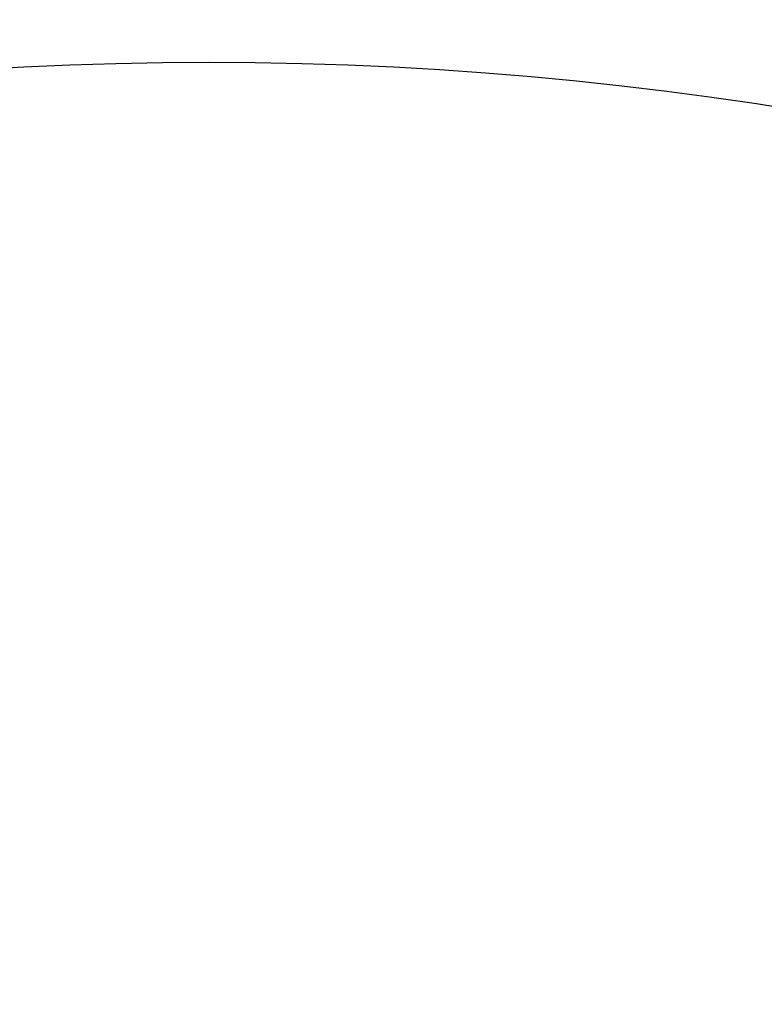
# Model space of a CAD drawing. Header units: millimetres. Extents: x 0 to 297, y 0 to 210.
# Tile 168 of 256: x 57.26 to 58.36, y 158.35 to 159.81. Entities that reach past the tile are written whole.
import ezdxf

# ---------------------------------------------------------------- set-up
doc = ezdxf.new("R2010")
doc.units = ezdxf.units.MM
doc.header["$LTSCALE"] = 16.335
doc.layers.get('0').update_dxf_attribs({"linetype": 'CONTINUOUS'})
doc.layers.add('AXES_REF', color=7, linetype='CONTINUOUS')

msp = doc.modelspace()

# ---------------------------------------------------------------- linework, layer by layer
at = {"color": 7, "linetype": 'Continuous'}
for radius in [8.7262, 8.7255, 8.6696]:
    msp.add_circle((57.5376, 154.4106), radius, dxfattribs=at)
msp.add_arc((57.5376, 154.4106), 8.64, 278.27713, 261.72287, dxfattribs=at)
at = {"layer": 'AXES_REF', "color": 9, "linetype": 'Continuous'}
for radius in [7.9601, 5.3357]:
    msp.add_circle((57.5376, 154.4106), radius, dxfattribs=at)

doc.saveas('drawing.dxf')
